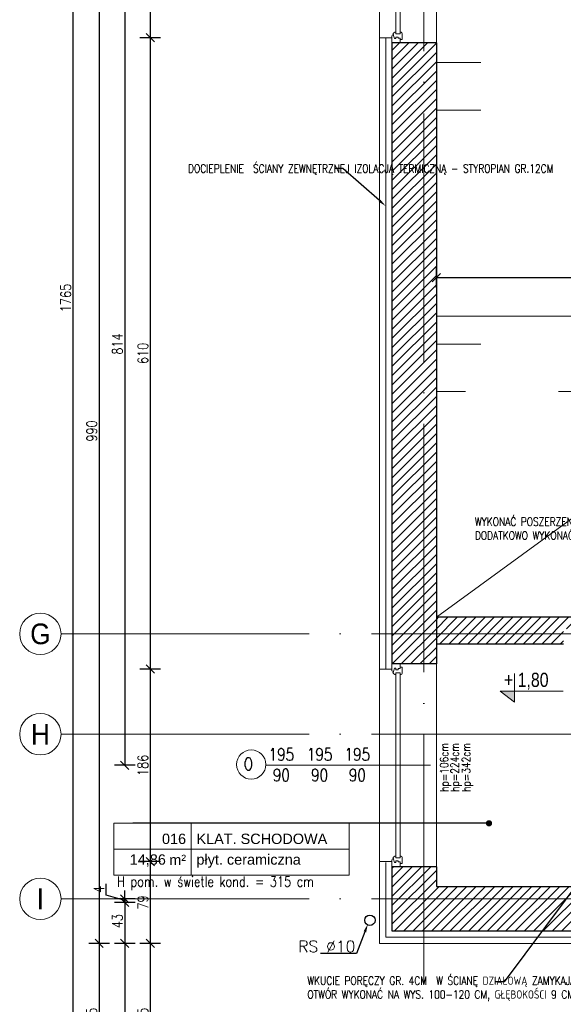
# Model space of a CAD drawing. Header units: millimetres. Extents: x -66901 to 936319, y -323998 to 488548.
# Tile 28 of 84: x 724230 to 729486, y 71833 to 81346. Entities that reach past the tile are written whole.
import ezdxf
from ezdxf import colors
from ezdxf.entities.mleader import LeaderData, LeaderLine
from ezdxf.enums import TextEntityAlignment as Align
from ezdxf.lldxf.tags import DXFTag
from ezdxf.math import Vec2, Vec3

# ---------------------------------------------------------------- set-up
doc = ezdxf.new("R2010")
doc.units = ezdxf.units.MM
doc.header["$LTSCALE"] = 5
doc.header["$MEASUREMENT"] = 0
for name, pattern in [('ACAD_ISO03W100', [30, 12, -18]), ('ACAD_ISO04W100', [30, 24, -3, 0, -3]), ('Osie$0$CONTINOUS', [0])]:
    doc.linetypes.add(name, pattern=pattern)
for name, color, linetype, lineweight, true_color in [('A_DZIAŁOWA_PROJEKTOWANE', 7, 'Continuous', 18, 0x007cb0), ('A_HATCH', 7, 'Continuous', 5, 0x999999), ('A_IZOLEACJA TERMI_PROJEKTOWANA', 7, 'Continuous', 15, 0x6093ac)]:
    doc.layers.add(name, color=color, linetype=linetype, lineweight=lineweight, true_color=true_color)
for name, color, linetype, lineweight in [('A_KONST_ISTNIEJĄCE', 83, 'Continuous', 25), ('A_OPISY', 44, 'Continuous', 9), ('A_OSIE KONSTRUKCYJNE', 150, 'ACAD_ISO04W100', 5), ('A_STOLARKA OKIENNA', 141, 'Continuous', 15), ('A_WIDOK', 141, 'Continuous', 13), ('A_WIDOK-NAD', 221, 'DASHED', 13), ('A_WYMIAROWANIE', 7, 'Continuous', 9)]:
    doc.layers.add(name, color=color, linetype=linetype, lineweight=lineweight)
doc.layers.add('A_NIEWIDOCZNE  POMOCNICZE', color=252, linetype='ACAD_ISO03W100', lineweight=5, plot=False)
doc.layers.add('A_RYNNY', color=71, linetype='Continuous')
doc.layers.add('K-S$UPY', color=4, linetype='Continuous')
doc.styles.add('APLUS', font='arial.ttf', dxfattribs={"width": 0.6})
doc.styles.add('ARIAL', font='arial.ttf')
doc.styles.add('DEMIURG_100_opisy', font='arial.ttf', dxfattribs={"width": 0.9, "height": 20})
doc.styles.get("Standard").update_dxf_attribs({"font": 'simplex.shx', "width": 0.8})
doc.linetypes.add('BATTING', pattern='A,0.0001,-0.1,[134,ltypeshp.shx,S=0.1,R=0,X=-0.1,Y=0],-0.2,[134,ltypeshp.shx,S=0.1,R=180,X=0.1,Y=0],-0.1', length=0.4001)
tags = doc.linetypes.add('DASHED', pattern=[0.75, 0.5, -0.25]).pattern_tags.tags
tags[6:7] = [DXFTag(74, 4), DXFTag(75, 0), DXFTag(340, '0'), DXFTag(46, 1.0), DXFTag(50, 0.0), DXFTag(44, 0.0), DXFTag(45, 0.0)]
tags[4:5] = [DXFTag(74, 4), DXFTag(75, 0), DXFTag(340, '0'), DXFTag(46, 1.0), DXFTag(50, 0.0), DXFTag(44, 0.0), DXFTag(45, 0.0)]
doc.dimstyles.new('1 do 100', dxfattribs={"dimtxt": 10, "dimasz": 8, "dimexe": 10, "dimexo": 10, "dimgap": 2, "dimtad": 1, "dimdec": 0, "dimtxsty": 'Standard', "dimblk": 'OBLIQUE', "dimcen": 2.5, "dimadec": 0, "dimazin": 0, "dimtfac": 1, "dimtdec": 0, "dimtmove": 0, "dimatfit": 3, "dimldrblk": 'OBLIQUE', "dimfxl": 10, "dimfxlon": 1, "dimarcsym": 0})
pattern_1 = [(45, (-15049.4887, -19245.573), (-4.490128, 4.490128), [])]

# ---------------------------------------------------------------- blocks, each defined once
blk = doc.blocks.new('*U604')
for p, q in [((-28, 0), (-28, -8)), ((-28, 0), (-21.32, 0)), ((-28, 0), (-28, -8)), ((-21.32, 0), (-20.74, -1.55)), ((161.32, 0), (160.74, -1.55)), ((168, 0), (161.32, 0)), ((168, 0), (168, -8)), ((-28, -8), (-24.8, -8)), ((-24.8, -8), (-24.8, -9.92)), ((-24.8, -8), (-23.41, -8)), ((-23.76, -2.4), (-20.74, -1.55)), ((-23.76, -3.73), (-23.76, -2.4)), ((-22.39, -3.73), (-23.76, -3.73)), ((-23.41, -8), (-23.41, -6.06)), ((-23.41, -6.06), (-22.39, -6.06)), ((-22.39, -6.06), (-22.39, -3.73)), ((-20.74, -1.55), (-19.89, -1.55)), ((-19.89, -1.55), (-19.99, -1.01)), ((-19.25, -7.98), (-19.25, -3.66)), ((-19.25, -3.66), (-17.62, -3.66)), ((-17.66, -7.98), (-19.25, -7.98)), ((-17.66, -9.03), (-17.66, -7.98)), ((159.25, -3.66), (157.62, -3.66)), ((157.66, -9.03), (157.66, -7.98)), ((157.66, -7.98), (159.25, -7.98)), ((159.25, -7.98), (159.25, -3.66)), ((159.89, -1.55), (159.99, -1.01)), ((160.74, -1.55), (159.89, -1.55)), ((163.76, -2.4), (160.74, -1.55)), ((162.39, -6.06), (162.39, -3.73)), ((162.39, -3.73), (163.76, -3.73)), ((163.41, -6.06), (162.39, -6.06)), ((163.41, -8), (163.41, -6.06)), ((164.8, -8), (163.41, -8)), ((163.76, -3.73), (163.76, -2.4)), ((168, -8), (164.8, -8)), ((164.8, -8), (164.8, -9.92)), ((-24.8, -9.92), (-18.94, -9.92)), ((164.8, -9.92), (158.94, -9.92))]:
    blk.add_line(p, q)
blk.add_lwpolyline([(-19.25, -3.66), (159.25, -3.66), (159.25, -7.98), (-19.25, -7.98)], close=True)
for centre, radius, start, end in [((-20.13, -3.52), 2.51, 356.81051, 86.81051), ((-19.03, -8.42), 1.5, 273.35533, 335.68535), ((160.13, -3.52), 2.51, 93.18949, 183.18949), ((159.03, -8.42), 1.5, 204.31465, 266.64467)]:
    blk.add_arc(centre, radius, start, end)
blk = doc.blocks.new('*U606')
for p, q in [((-26, 0), (-26, -8)), ((-26, 0), (-19.32, 0)), ((-26, 0), (-26, -8)), ((-19.32, 0), (-18.74, -1.55)), ((199.32, 0), (198.74, -1.55)), ((206, 0), (199.32, 0)), ((206, 0), (206, -8)), ((-26, -8), (-22.8, -8)), ((-22.8, -8), (-22.8, -9.92)), ((-22.8, -8), (-21.41, -8)), ((-21.76, -2.4), (-18.74, -1.55)), ((-21.76, -3.73), (-21.76, -2.4)), ((-20.39, -3.73), (-21.76, -3.73)), ((-21.41, -8), (-21.41, -6.06)), ((-21.41, -6.06), (-20.39, -6.06)), ((-20.39, -6.06), (-20.39, -3.73)), ((-18.74, -1.55), (-17.89, -1.55)), ((-17.89, -1.55), (-17.99, -1.01)), ((-17.25, -7.98), (-17.25, -3.66)), ((-17.25, -3.66), (-15.62, -3.66)), ((-15.66, -7.98), (-17.25, -7.98)), ((-15.66, -9.03), (-15.66, -7.98)), ((197.25, -3.66), (195.62, -3.66)), ((195.66, -9.03), (195.66, -7.98)), ((195.66, -7.98), (197.25, -7.98)), ((197.25, -7.98), (197.25, -3.66)), ((197.89, -1.55), (197.99, -1.01)), ((198.74, -1.55), (197.89, -1.55)), ((201.76, -2.4), (198.74, -1.55)), ((200.39, -6.06), (200.39, -3.73)), ((200.39, -3.73), (201.76, -3.73)), ((201.41, -6.06), (200.39, -6.06)), ((201.41, -8), (201.41, -6.06)), ((202.8, -8), (201.41, -8)), ((201.76, -3.73), (201.76, -2.4)), ((206, -8), (202.8, -8)), ((202.8, -8), (202.8, -9.92)), ((-22.8, -9.92), (-16.94, -9.92)), ((202.8, -9.92), (196.94, -9.92))]:
    blk.add_line(p, q)
blk.add_lwpolyline([(-17.25, -3.66), (197.25, -3.66), (197.25, -7.98), (-17.25, -7.98)], close=True)
for centre, radius, start, end in [((-18.13, -3.52), 2.51, 356.81051, 86.81051), ((-17.03, -8.42), 1.5, 273.35533, 335.68535), ((198.13, -3.52), 2.51, 93.18949, 183.18949), ((197.03, -8.42), 1.5, 204.31465, 266.64467)]:
    blk.add_arc(centre, radius, start, end)
blk = doc.blocks.new('*U171')
blk.add_hatch(color=256).paths.add_polyline_path([(0, 0.153), (-0.198, 0.153), (0, 0)])
blk.add_line((0, 0.153), (0, 0.4))
blk.add_lwpolyline([(0, 0.153), (0, 0), (-0.198, 0.153), (0.685, 0.153)])
at = {"style": 'APLUS', "width": 0.8}
blk.add_attdef('%%P_0.00', text='', height=0.2, dxfattribs=at).set_placement((-0.146, 0.153), align=Align.BOTTOM_LEFT)
blk = doc.blocks.new('*U221')
at = {"lineweight": 5}
for p, q in [((-75, -25), (-75, 25)), ((-75, 25), (0, 25)), ((0, 0), (0, 25)), ((0, 25), (152.71, 25)), ((152.71, 25), (152.71, -25)), ((-75, -25), (0, -25)), ((152.71, -25), (0, -25))]:
    blk.add_line(p, q, dxfattribs=at)
at = {"lineweight": 5, "ltscale": 18.5}
for p, q in [((0, 25), (0, -25)), ((-75, 0), (152.71, 0))]:
    blk.add_line(p, q, dxfattribs=at)
at = {"lineweight": 5, "ltscale": 18.5, "insert": (-5, -10.38), "char_height": 10, "attachment_point": 6, "style": 'ARIAL'}
blk.add_mtext('\\A1;m²', dxfattribs=at)
at = {"lineweight": 5, "style": 'ARIAL'}
blk.add_attdef('1NR', text='', height=10, dxfattribs=at).set_placement((-5, 5), align=Align.RIGHT)
blk.add_attdef('2POM', (5, 5), '', height=10, dxfattribs=at)
blk.add_attdef('4PL2', text='', height=10, dxfattribs=at).set_placement((-24.57, -5), align=Align.TOP_RIGHT)
blk.add_attdef('3POS', text='', height=10, dxfattribs=at).set_placement((5, -5), align=Align.TOP_LEFT)
blk = doc.blocks.new('_Dot')
at = {"color": 0, "linetype": 'ByBlock', "lineweight": -2}
blk.add_line((-0.5, 0), (-1, 0), dxfattribs=at)
at = {"color": 0, "linetype": 'ByBlock', "const_width": 0.5}
blk.add_lwpolyline([(-0.25, 0, 1), (0.25, 0, 1)], format="xyb", close=True, dxfattribs=at)
blk = doc.blocks.new('OSI')
at = {"layer": 'A_OSIE KONSTRUKCYJNE', "ltscale": 2}
for p, q in [((16364.03, 22227.01), (16364.03, 19966.92)), ((16013.11, 20824.12), (17196.12, 20824.12)), ((16013.11, 20727.12), (19027.17, 20727.12)), ((16013.11, 20568.12), (17196.12, 20568.12))]:
    blk.add_line(p, q, dxfattribs=at)
at = {"layer": 'A_OSIE KONSTRUKCYJNE', "linetype": 'Continuous'}
for centre in [(15993.11, 20824.12), (15993.11, 20727.12), (15993.11, 20568.12)]:
    blk.add_circle(centre, 20, dxfattribs=at)
at = {"layer": 'A_OSIE KONSTRUKCYJNE', "linetype": 'Osie$0$CONTINOUS', "style": 'DEMIURG_100_opisy', "width": 0.9}
for s, p in [('G', (15993.11, 20824.12)), ('H', (15993.11, 20727.12)), ('I', (15993.11, 20568.12))]:
    blk.add_text(s, height=20, dxfattribs=at).set_placement(p, align=Align.MIDDLE_CENTER)
blk = doc.blocks.new('_Oblique')
at = {"color": 0, "linetype": 'ByBlock', "lineweight": -2}
blk.add_line((-0.5, -0.5), (0.5, 0.5), dxfattribs=at)
blk = doc.blocks.new('*D446')
at = {"layer": 'A_WYMIAROWANIE', "color": 0, "lineweight": -2, "ltscale": 2, "transparency": 16777216}
for p, q in [((13281.26, 17700.97), (13281.26, 17680.97)), ((13812.26, 17700.97), (13812.26, 17680.97)), ((13281.26, 17690.97), (13812.26, 17690.97))]:
    blk.add_line(p, q, dxfattribs=at)
at = {"layer": 'Defpoints', "color": 0, "ltscale": 2, "transparency": 16777216}
for p in [(13281.26, 18149.66), (13812.26, 18149.66), (13812.26, 17690.97)]:
    blk.add_point(p, dxfattribs=at)
at = {"layer": 'A_WYMIAROWANIE', "color": 0, "lineweight": -2, "ltscale": 2, "transparency": 16777216, "xscale": 8, "yscale": 8, "zscale": 8, "rotation": 180}
blk.add_blockref('_Oblique', (13281.26, 17690.97), dxfattribs=at)
at = {"layer": 'A_WYMIAROWANIE', "color": 0, "lineweight": -2, "ltscale": 2, "transparency": 16777216, "xscale": 8, "yscale": 8, "zscale": 8}
blk.add_blockref('_Oblique', (13812.26, 17690.97), dxfattribs=at)
at = {"layer": 'A_WYMIAROWANIE', "color": 0, "ltscale": 2, "transparency": 16777216, "insert": (13546.76, 17698.08), "char_height": 10, "attachment_point": 5}
blk.add_mtext('531', dxfattribs=at)
blk = doc.blocks.new('*D455')
at = {"layer": 'A_WYMIAROWANIE', "color": 0, "lineweight": -2, "ltscale": 2, "transparency": 16777216}
for p, q in [((13281.26, 17680.5), (13281.26, 17660.5)), ((13324.26, 17680.5), (13324.26, 17660.5)), ((13281.26, 17670.5), (13324.26, 17670.5))]:
    blk.add_line(p, q, dxfattribs=at)
at = {"layer": 'Defpoints', "color": 0, "ltscale": 2, "transparency": 16777216}
for p in [(13281.26, 18149.66), (13324.26, 18140.81), (13324.26, 17670.5)]:
    blk.add_point(p, dxfattribs=at)
at = {"layer": 'A_WYMIAROWANIE', "color": 0, "lineweight": -2, "ltscale": 2, "transparency": 16777216, "xscale": 8, "yscale": 8, "zscale": 8, "rotation": 180}
blk.add_blockref('_Oblique', (13281.26, 17670.5), dxfattribs=at)
at = {"layer": 'A_WYMIAROWANIE', "color": 0, "lineweight": -2, "ltscale": 2, "transparency": 16777216, "xscale": 8, "yscale": 8, "zscale": 8}
blk.add_blockref('_Oblique', (13324.26, 17670.5), dxfattribs=at)
at = {"layer": 'A_WYMIAROWANIE', "color": 0, "ltscale": 2, "transparency": 16777216, "insert": (13302.76, 17677.61), "char_height": 10, "attachment_point": 5}
blk.add_mtext('43', dxfattribs=at)
blk = doc.blocks.new('*D456')
at = {"layer": 'A_WYMIAROWANIE', "color": 0, "lineweight": -2, "ltscale": 2, "transparency": 16777216}
for p, q in [((13324.26, 17676.05), (13324.26, 17656.05)), ((13862.28, 17676.05), (13862.28, 17656.05)), ((13324.26, 17666.05), (13862.28, 17666.05))]:
    blk.add_line(p, q, dxfattribs=at)
at = {"layer": 'Defpoints', "color": 0, "ltscale": 2, "transparency": 16777216}
for p in [(13324.26, 18140.81), (13862.28, 18112.33), (13862.28, 17666.05)]:
    blk.add_point(p, dxfattribs=at)
at = {"layer": 'A_WYMIAROWANIE', "color": 0, "lineweight": -2, "ltscale": 2, "transparency": 16777216, "xscale": 8, "yscale": 8, "zscale": 8, "rotation": 180}
blk.add_blockref('_Oblique', (13324.26, 17666.05), dxfattribs=at)
at = {"layer": 'A_WYMIAROWANIE', "color": 0, "lineweight": -2, "ltscale": 2, "transparency": 16777216, "xscale": 8, "yscale": 8, "zscale": 8}
blk.add_blockref('_Oblique', (13862.28, 17666.05), dxfattribs=at)
at = {"layer": 'A_WYMIAROWANIE', "color": 0, "ltscale": 2, "transparency": 16777216, "insert": (13593.27, 17673.16), "char_height": 10, "attachment_point": 5}
blk.add_mtext('538', dxfattribs=at)
blk = doc.blocks.new('*D464')
at = {"layer": 'A_WYMIAROWANIE', "color": 0, "lineweight": -2, "ltscale": 2, "transparency": 16777216}
for p, q in [((13281.26, 17651.4), (13281.26, 17631.4)), ((13587.26, 17651.4), (13587.26, 17631.4)), ((13281.26, 17641.4), (13587.26, 17641.4))]:
    blk.add_line(p, q, dxfattribs=at)
at = {"layer": 'Defpoints', "color": 0, "ltscale": 2, "transparency": 16777216}
for p in [(13281.26, 18149.66), (13587.26, 18131.13), (13587.26, 17641.4)]:
    blk.add_point(p, dxfattribs=at)
at = {"layer": 'A_WYMIAROWANIE', "color": 0, "lineweight": -2, "ltscale": 2, "transparency": 16777216, "xscale": 8, "yscale": 8, "zscale": 8, "rotation": 180}
blk.add_blockref('_Oblique', (13281.26, 17641.4), dxfattribs=at)
at = {"layer": 'A_WYMIAROWANIE', "color": 0, "lineweight": -2, "ltscale": 2, "transparency": 16777216, "xscale": 8, "yscale": 8, "zscale": 8}
blk.add_blockref('_Oblique', (13587.26, 17641.4), dxfattribs=at)
at = {"layer": 'A_WYMIAROWANIE', "color": 0, "ltscale": 2, "transparency": 16777216, "insert": (13434.26, 17648.51), "char_height": 10, "attachment_point": 5}
blk.add_mtext('306', dxfattribs=at)
blk = doc.blocks.new('*D470')
at = {"layer": 'A_WYMIAROWANIE', "color": 0, "lineweight": -2, "ltscale": 2, "transparency": 16777216}
for p, q in [((13281.26, 17626.09), (13281.26, 17606.09)), ((15776.26, 17626.09), (15776.26, 17606.09)), ((13281.26, 17616.09), (15776.26, 17616.09))]:
    blk.add_line(p, q, dxfattribs=at)
at = {"layer": 'Defpoints', "color": 0, "ltscale": 2, "transparency": 16777216}
for p in [(13281.26, 18149.66), (15776.26, 18149.66), (15776.26, 17616.09)]:
    blk.add_point(p, dxfattribs=at)
at = {"layer": 'A_WYMIAROWANIE', "color": 0, "lineweight": -2, "ltscale": 2, "transparency": 16777216, "xscale": 8, "yscale": 8, "zscale": 8, "rotation": 180}
blk.add_blockref('_Oblique', (13281.26, 17616.09), dxfattribs=at)
at = {"layer": 'A_WYMIAROWANIE', "color": 0, "lineweight": -2, "ltscale": 2, "transparency": 16777216, "xscale": 8, "yscale": 8, "zscale": 8}
blk.add_blockref('_Oblique', (15776.26, 17616.09), dxfattribs=at)
at = {"layer": 'A_WYMIAROWANIE', "color": 0, "ltscale": 2, "transparency": 16777216, "insert": (14528.76, 17623.2), "char_height": 10, "attachment_point": 5}
blk.add_mtext('2495', dxfattribs=at)
blk = doc.blocks.new('*D475')
at = {"layer": 'A_WYMIAROWANIE', "color": 0, "lineweight": -2, "ltscale": 2, "transparency": 16777216}
for p, q in [((13069.54, 19246.66), (13049.54, 19246.66)), ((13059.54, 19246.66), (13059.54, 19024.66)), ((13069.54, 19024.66), (13049.54, 19024.66))]:
    blk.add_line(p, q, dxfattribs=at)
at = {"layer": 'Defpoints', "color": 0, "ltscale": 2, "transparency": 16777216}
for p in [(13281.26, 19246.66), (13059.54, 19024.66), (13281.26, 19024.66)]:
    blk.add_point(p, dxfattribs=at)
at = {"layer": 'A_WYMIAROWANIE', "color": 0, "lineweight": -2, "ltscale": 2, "transparency": 16777216, "xscale": 8, "yscale": 8, "zscale": 8}
for p, rotation in [((13059.54, 19246.66), 90), ((13059.54, 19024.66), 270)]:
    blk.add_blockref('_Oblique', p, dxfattribs=dict(at, rotation=rotation))
at = {"layer": 'A_WYMIAROWANIE', "color": 0, "ltscale": 2, "transparency": 16777216, "insert": (13052.52, 19135.66), "char_height": 10, "attachment_point": 5, "rotation": 90}
blk.add_mtext('222', dxfattribs=at)
blk = doc.blocks.new('*D476')
at = {"layer": 'A_WYMIAROWANIE', "color": 0, "lineweight": -2, "ltscale": 2, "transparency": 16777216}
for p, q in [((13069.54, 19024.66), (13049.54, 19024.66)), ((13059.54, 19024.66), (13059.54, 18414.66)), ((13069.54, 18414.66), (13049.54, 18414.66))]:
    blk.add_line(p, q, dxfattribs=at)
at = {"layer": 'Defpoints', "color": 0, "ltscale": 2, "transparency": 16777216}
for p in [(13281.26, 19024.66), (13059.54, 18414.66), (13281.26, 18414.66)]:
    blk.add_point(p, dxfattribs=at)
at = {"layer": 'A_WYMIAROWANIE', "color": 0, "lineweight": -2, "ltscale": 2, "transparency": 16777216, "xscale": 8, "yscale": 8, "zscale": 8}
for p, rotation in [((13059.54, 19024.66), 90), ((13059.54, 18414.66), 270)]:
    blk.add_blockref('_Oblique', p, dxfattribs=dict(at, rotation=rotation))
at = {"layer": 'A_WYMIAROWANIE', "color": 0, "ltscale": 2, "transparency": 16777216, "insert": (13052.44, 18719.66), "char_height": 10, "attachment_point": 5, "rotation": 90}
blk.add_mtext('610', dxfattribs=at)
blk = doc.blocks.new('*D477')
at = {"layer": 'A_WYMIAROWANIE', "color": 0, "lineweight": -2, "ltscale": 2, "transparency": 16777216}
for p, q in [((13069.54, 18414.66), (13049.54, 18414.66)), ((13059.54, 18414.66), (13059.54, 18228.66)), ((13069.54, 18228.66), (13049.54, 18228.66))]:
    blk.add_line(p, q, dxfattribs=at)
at = {"layer": 'Defpoints', "color": 0, "ltscale": 2, "transparency": 16777216}
for p in [(13281.26, 18414.66), (13059.54, 18228.66), (13281.26, 18228.66)]:
    blk.add_point(p, dxfattribs=at)
at = {"layer": 'A_WYMIAROWANIE', "color": 0, "lineweight": -2, "ltscale": 2, "transparency": 16777216, "xscale": 8, "yscale": 8, "zscale": 8}
for p, rotation in [((13059.54, 18414.66), 90), ((13059.54, 18228.66), 270)]:
    blk.add_blockref('_Oblique', p, dxfattribs=dict(at, rotation=rotation))
at = {"layer": 'A_WYMIAROWANIE', "color": 0, "ltscale": 2, "transparency": 16777216, "insert": (13052.44, 18321.66), "char_height": 10, "attachment_point": 5, "rotation": 90}
blk.add_mtext('186', dxfattribs=at)
blk = doc.blocks.new('*D478')
at = {"layer": 'A_WYMIAROWANIE', "color": 0, "lineweight": -2, "ltscale": 2, "transparency": 16777216}
for p, q in [((13069.54, 18228.66), (13049.54, 18228.66)), ((13059.54, 18228.66), (13059.54, 18149.66)), ((13069.54, 18149.66), (13049.54, 18149.66))]:
    blk.add_line(p, q, dxfattribs=at)
at = {"layer": 'Defpoints', "color": 0, "ltscale": 2, "transparency": 16777216}
for p in [(13281.26, 18228.66), (13059.54, 18149.66), (13281.26, 18149.66)]:
    blk.add_point(p, dxfattribs=at)
at = {"layer": 'A_WYMIAROWANIE', "color": 0, "lineweight": -2, "ltscale": 2, "transparency": 16777216, "xscale": 8, "yscale": 8, "zscale": 8}
for p, rotation in [((13059.54, 18228.66), 90), ((13059.54, 18149.66), 270)]:
    blk.add_blockref('_Oblique', p, dxfattribs=dict(at, rotation=rotation))
at = {"layer": 'A_WYMIAROWANIE', "color": 0, "ltscale": 2, "transparency": 16777216, "insert": (13052.44, 18189.16), "char_height": 10, "attachment_point": 5, "rotation": 90}
blk.add_mtext('79', dxfattribs=at)
blk = doc.blocks.new('*D479')
at = {"layer": 'A_WYMIAROWANIE', "color": 0, "lineweight": -2, "ltscale": 2, "transparency": 16777216}
for p, q in [((13069.54, 18149.66), (13049.54, 18149.66)), ((13059.54, 18149.66), (13059.54, 18004.66)), ((13069.54, 18004.66), (13049.54, 18004.66))]:
    blk.add_line(p, q, dxfattribs=at)
at = {"layer": 'Defpoints', "color": 0, "ltscale": 2, "transparency": 16777216}
for p in [(13281.26, 18149.66), (13059.54, 18004.66), (13617.26, 18004.66)]:
    blk.add_point(p, dxfattribs=at)
at = {"layer": 'A_WYMIAROWANIE', "color": 0, "lineweight": -2, "ltscale": 2, "transparency": 16777216, "xscale": 8, "yscale": 8, "zscale": 8}
for p, rotation in [((13059.54, 18149.66), 90), ((13059.54, 18004.66), 270)]:
    blk.add_blockref('_Oblique', p, dxfattribs=dict(at, rotation=rotation))
at = {"layer": 'A_WYMIAROWANIE', "color": 0, "ltscale": 2, "transparency": 16777216, "insert": (13052.44, 18077.16), "char_height": 10, "attachment_point": 5, "rotation": 90}
blk.add_mtext('145', dxfattribs=at)
blk = doc.blocks.new('*D486')
at = {"layer": 'A_WYMIAROWANIE', "color": 0, "lineweight": -2, "ltscale": 2, "transparency": 16777216}
for p, q in [((13044.97, 19135.66), (13024.97, 19135.66)), ((13034.97, 19135.66), (13034.97, 18321.66)), ((13044.97, 18321.66), (13024.97, 18321.66))]:
    blk.add_line(p, q, dxfattribs=at)
at = {"layer": 'Defpoints', "color": 0, "ltscale": 2, "transparency": 16777216}
for p in [(13296.92, 19135.66), (13034.97, 18321.66), (13299.08, 18321.66)]:
    blk.add_point(p, dxfattribs=at)
at = {"layer": 'A_WYMIAROWANIE', "color": 0, "lineweight": -2, "ltscale": 2, "transparency": 16777216, "xscale": 8, "yscale": 8, "zscale": 8}
for p, rotation in [((13034.97, 19135.66), 90), ((13034.97, 18321.66), 270)]:
    blk.add_blockref('_Oblique', p, dxfattribs=dict(at, rotation=rotation))
at = {"layer": 'A_WYMIAROWANIE', "color": 0, "ltscale": 2, "transparency": 16777216, "insert": (13027.87, 18728.66), "char_height": 10, "attachment_point": 5, "rotation": 90}
blk.add_mtext('814', dxfattribs=at)
blk = doc.blocks.new('*D487')
at = {"layer": 'A_WYMIAROWANIE', "color": 0, "lineweight": -2, "ltscale": 2, "transparency": 16777216}
for p, q in [((13016.97, 18196.31), (13016.97, 18207.23)), ((13034.97, 18192.66), (13034.97, 18200.66)), ((13034.97, 18190.91), (13016.97, 18196.31)), ((13044.97, 18192.66), (13024.97, 18192.66)), ((13044.97, 18189.16), (13024.97, 18189.16)), ((13034.97, 18189.16), (13034.97, 18192.66)), ((13034.97, 18189.16), (13034.97, 18192.66)), ((13034.97, 18189.16), (13034.97, 18181.16))]:
    blk.add_line(p, q, dxfattribs=at)
at = {"layer": 'Defpoints', "color": 0, "ltscale": 2, "transparency": 16777216}
for p in [(13034.97, 18192.66), (13243.14, 18192.66), (13281.26, 18189.16)]:
    blk.add_point(p, dxfattribs=at)
at = {"layer": 'A_WYMIAROWANIE', "color": 0, "lineweight": -2, "ltscale": 2, "transparency": 16777216, "xscale": 8, "yscale": 8, "zscale": 8}
for p, rotation in [((13034.97, 18192.66), 270), ((13034.97, 18189.16), 90)]:
    blk.add_blockref('_Oblique', p, dxfattribs=dict(at, rotation=rotation))
at = {"layer": 'A_WYMIAROWANIE', "color": 0, "ltscale": 2, "transparency": 16777216, "insert": (13009.97, 18201.77), "char_height": 10, "attachment_point": 5, "rotation": 90}
blk.add_mtext('4', dxfattribs=at)
blk = doc.blocks.new('*D488')
at = {"layer": 'A_WYMIAROWANIE', "color": 0, "lineweight": -2, "ltscale": 2, "transparency": 16777216}
for p, q in [((13044.97, 18192.66), (13024.97, 18192.66)), ((13034.97, 18192.66), (13034.97, 18149.66)), ((13044.97, 18149.66), (13024.97, 18149.66))]:
    blk.add_line(p, q, dxfattribs=at)
at = {"layer": 'Defpoints', "color": 0, "ltscale": 2, "transparency": 16777216}
for p in [(13243.14, 18192.66), (13034.97, 18149.66), (13281.26, 18149.66)]:
    blk.add_point(p, dxfattribs=at)
at = {"layer": 'A_WYMIAROWANIE', "color": 0, "lineweight": -2, "ltscale": 2, "transparency": 16777216, "xscale": 8, "yscale": 8, "zscale": 8}
for p, rotation in [((13034.97, 18192.66), 90), ((13034.97, 18149.66), 270)]:
    blk.add_blockref('_Oblique', p, dxfattribs=dict(at, rotation=rotation))
at = {"layer": 'A_WYMIAROWANIE', "color": 0, "ltscale": 2, "transparency": 16777216, "insert": (13027.86, 18171.16), "char_height": 10, "attachment_point": 5, "rotation": 90}
blk.add_mtext('43', dxfattribs=at)
blk = doc.blocks.new('*D489')
at = {"layer": 'A_WYMIAROWANIE', "color": 0, "lineweight": -2, "ltscale": 2, "transparency": 16777216}
for p, q in [((13044.97, 18149.66), (13024.97, 18149.66)), ((13034.97, 18149.66), (13034.97, 17917.66)), ((13044.97, 17917.66), (13024.97, 17917.66))]:
    blk.add_line(p, q, dxfattribs=at)
at = {"layer": 'Defpoints', "color": 0, "ltscale": 2, "transparency": 16777216}
for p in [(13281.26, 18149.66), (13034.97, 17917.66), (13952.52, 17917.66)]:
    blk.add_point(p, dxfattribs=at)
at = {"layer": 'A_WYMIAROWANIE', "color": 0, "lineweight": -2, "ltscale": 2, "transparency": 16777216, "xscale": 8, "yscale": 8, "zscale": 8}
for p, rotation in [((13034.97, 18149.66), 90), ((13034.97, 17917.66), 270)]:
    blk.add_blockref('_Oblique', p, dxfattribs=dict(at, rotation=rotation))
at = {"layer": 'A_WYMIAROWANIE', "color": 0, "ltscale": 2, "transparency": 16777216, "insert": (13027.86, 18033.66), "char_height": 10, "attachment_point": 5, "rotation": 90}
blk.add_mtext('232', dxfattribs=at)
blk = doc.blocks.new('*D494')
at = {"layer": 'A_WYMIAROWANIE', "color": 0, "lineweight": -2, "ltscale": 2, "transparency": 16777216}
for p, q in [((13020.18, 19139.66), (13000.18, 19139.66)), ((13010.18, 19139.66), (13010.18, 18149.66)), ((13020.18, 18149.66), (13000.18, 18149.66))]:
    blk.add_line(p, q, dxfattribs=at)
at = {"layer": 'Defpoints', "color": 0, "ltscale": 2, "transparency": 16777216}
for p in [(13181.82, 19139.66), (13010.18, 18149.66), (13281.26, 18149.66)]:
    blk.add_point(p, dxfattribs=at)
at = {"layer": 'A_WYMIAROWANIE', "color": 0, "lineweight": -2, "ltscale": 2, "transparency": 16777216, "xscale": 8, "yscale": 8, "zscale": 8}
for p, rotation in [((13010.18, 19139.66), 90), ((13010.18, 18149.66), 270)]:
    blk.add_blockref('_Oblique', p, dxfattribs=dict(at, rotation=rotation))
at = {"layer": 'A_WYMIAROWANIE', "color": 0, "ltscale": 2, "transparency": 16777216, "insert": (13003.07, 18644.66), "char_height": 10, "attachment_point": 5, "rotation": 90}
blk.add_mtext('990', dxfattribs=at)
blk = doc.blocks.new('*D495')
at = {"layer": 'A_WYMIAROWANIE', "color": 0, "lineweight": -2, "ltscale": 2, "transparency": 16777216}
for p, q in [((13020.18, 18149.66), (13000.18, 18149.66)), ((13010.18, 18149.66), (13010.18, 18004.66)), ((13020.18, 18004.66), (13000.18, 18004.66))]:
    blk.add_line(p, q, dxfattribs=at)
at = {"layer": 'Defpoints', "color": 0, "ltscale": 2, "transparency": 16777216}
for p in [(13281.26, 18149.66), (13010.18, 18004.66), (13677.26, 18004.66)]:
    blk.add_point(p, dxfattribs=at)
at = {"layer": 'A_WYMIAROWANIE', "color": 0, "lineweight": -2, "ltscale": 2, "transparency": 16777216, "xscale": 8, "yscale": 8, "zscale": 8}
for p, rotation in [((13010.18, 18149.66), 90), ((13010.18, 18004.66), 270)]:
    blk.add_blockref('_Oblique', p, dxfattribs=dict(at, rotation=rotation))
at = {"layer": 'A_WYMIAROWANIE', "color": 0, "ltscale": 2, "transparency": 16777216, "insert": (13003.07, 18077.16), "char_height": 10, "attachment_point": 5, "rotation": 90}
blk.add_mtext('145', dxfattribs=at)
blk = doc.blocks.new('*D499')
at = {"layer": 'A_WYMIAROWANIE', "color": 0, "lineweight": -2, "ltscale": 2, "transparency": 16777216}
for p, q in [((12994.99, 19655.66), (12974.99, 19655.66)), ((12984.99, 17890.66), (12984.99, 19655.66)), ((12994.99, 17890.66), (12974.99, 17890.66))]:
    blk.add_line(p, q, dxfattribs=at)
at = {"layer": 'Defpoints', "color": 0, "ltscale": 2, "transparency": 16777216}
for p in [(12984.99, 19655.66), (13281.26, 19655.66), (13975.26, 17890.66)]:
    blk.add_point(p, dxfattribs=at)
at = {"layer": 'A_WYMIAROWANIE', "color": 0, "lineweight": -2, "ltscale": 2, "transparency": 16777216, "xscale": 8, "yscale": 8, "zscale": 8}
for p, rotation in [((12984.99, 19655.66), 90), ((12984.99, 17890.66), 270)]:
    blk.add_blockref('_Oblique', p, dxfattribs=dict(at, rotation=rotation))
at = {"layer": 'A_WYMIAROWANIE', "color": 0, "ltscale": 2, "transparency": 16777216, "insert": (12977.88, 18773.16), "char_height": 10, "attachment_point": 5, "rotation": 90}
blk.add_mtext('1765', dxfattribs=at)
blk = doc.blocks.new('*D567')
at = {"layer": 'A_WYMIAROWANIE', "color": 0, "lineweight": -2, "ltscale": 2, "transparency": 16777216}
for p, q in [((13336.26, 18782.89), (13336.26, 18802.89)), ((13735.26, 18782.89), (13735.26, 18802.89)), ((13336.26, 18792.89), (13735.26, 18792.89))]:
    blk.add_line(p, q, dxfattribs=at)
at = {"layer": 'Defpoints', "color": 0, "ltscale": 2, "transparency": 16777216}
for p in [(13735.26, 18792.89), (13336.26, 18755.66), (13735.26, 18755.66)]:
    blk.add_point(p, dxfattribs=at)
at = {"layer": 'A_WYMIAROWANIE', "color": 0, "lineweight": -2, "ltscale": 2, "transparency": 16777216, "xscale": 8, "yscale": 8, "zscale": 8, "rotation": 180}
blk.add_blockref('_Oblique', (13336.26, 18792.89), dxfattribs=at)
at = {"layer": 'A_WYMIAROWANIE', "color": 0, "lineweight": -2, "ltscale": 2, "transparency": 16777216, "xscale": 8, "yscale": 8, "zscale": 8}
blk.add_blockref('_Oblique', (13735.26, 18792.89), dxfattribs=at)
at = {"layer": 'A_WYMIAROWANIE', "color": 0, "ltscale": 2, "transparency": 16777216, "insert": (13535.76, 18800), "char_height": 10, "attachment_point": 5}
blk.add_mtext('399', dxfattribs=at)
blk = doc.blocks.new('A$C704C2890')
at = {"layer": 'A_HATCH'}
h = blk.add_hatch(dxfattribs=at)
h.set_pattern_fill('ANSI31', color=256, scale=2)
h.set_pattern_definition(pattern_1)
h.paths.add_polyline_path([(1467, -1237), (865, -1237), (865, -584), (822, -584), (822, -1280), (1467, -1280)])
h.paths.add_polyline_path([(820, -584), (793, -584), (793, -875), (778, -875), (778, -1244), (635, -1244), (635, -1287), (820, -1287)])
h.paths.add_polyline_path([(865, -300), (793, -300), (793, -356), (865, -356)])
h.paths.add_polyline_path([(865, -5), (822, -5), (822, -70), (865, -70)])
h.paths.add_polyline_path([(822, -5), (793, -5), (793, -70), (822, -70)])
h.paths.add_polyline_path([(893, 38), (822, 38), (822, 43), (647.04, 43), (647.04, 35), (647, 0), (779, 0), (779, -5), (893, -5)])
h.paths.add_polyline_path([(1174, 38), (1130, 38), (1130, 30), (1130, -5), (1174, -5)])
h.paths.add_polyline_path([(421, 43), (370, 43), (370, 35), (370, 0), (421, 0)])
h.paths.add_polyline_path([(144, 43), (-43, 43), (-43, -73), (-35, -73), (0, -73), (0, 0), (144, 0)])
h.paths.add_polyline_path([(0, -293), (-43, -293), (-43, -349), (-35, -349), (0, -349)])
h.paths.add_polyline_path([(0, -581), (-43, -581), (-43, -1181), (0, -1181)])
h.paths.add_polyline_path([(476, -1396), (0, -1396), (0, -1377), (-43, -1377), (-43, -1439), (476, -1439), (476, -1427.08)])
h.paths.add_polyline_path([(678, -1396), (654, -1396), (635, -1396), (576, -1396), (576, -1439), (678, -1439)])
h = blk.add_hatch(dxfattribs=at)
h.set_pattern_fill('ANSI31', color=256, scale=2)
h.set_pattern_definition(pattern_1)
h.paths.add_polyline_path([(836, -1405), (802, -1405), (802, -1439), (836, -1439)])
h.paths.add_polyline_path([(778, -1136), (615, -1136), (615, -1162), (634.92, -1162), (645, -1162), (645, -1152), (778, -1152)])
h.paths.add_polyline_path([(123, -1162), (123, -1147), (515, -1147), (515, -1162), (515, -1136), (0, -1136), (0, -1162)])
at = {"layer": 'A_IZOLEACJA TERMI_PROJEKTOWANA', "ltscale": 2}
for p, q in [((-43, -576), (-55, -576)), ((-43, -1186), (-55, -1186)), ((-43, -1372), (-55, -1372))]:
    blk.add_line(p, q, dxfattribs=at)
for points in [[(-55, -1186), (-55, -576)], [(476, -1451), (-55, -1451), (-55, -1372)]]:
    blk.add_lwpolyline(points, dxfattribs=at)
at = {"layer": 'A_IZOLEACJA TERMI_PROJEKTOWANA', "linetype": 'BATTING', "ltscale": 14}
for points in [[(-49, -1186), (-49, -576)], [(476, -1445), (-49, -1445), (-49, -1372.84)]]:
    blk.add_lwpolyline(points, dxfattribs=at)
at = {"layer": 'A_KONST_ISTNIEJĄCE', "ltscale": 2}
for p, q in [((0, -581), (-43, -581)), ((515, -1136), (0, -1136)), ((123, -1162), (0, -1162)), ((0, -1181), (-43, -1181)), ((0, -1377), (-43, -1377))]:
    blk.add_line(p, q, dxfattribs=at)
for points in [[(-43, -581), (-43, -1181)], [(0, -581), (0, -1181)], [(-43, -1377), (-43, -1439), (476, -1439)], [(0, -1377), (0, -1396), (476, -1396)]]:
    blk.add_lwpolyline(points, dxfattribs=at)
at = {"layer": 'A_NIEWIDOCZNE  POMOCNICZE', "ltscale": 2}
blk.add_lwpolyline([(778, -1136), (778, -875), (793, -875), (793, -5), (779, -5), (779, 0), (0, 0), (0, -1136), (778, -1136)], dxfattribs=at)
at = {"layer": 'A_OPISY', "transparency": 33554559}
blk.add_line((0, -1136), (399, -845), dxfattribs=at)
at = {"layer": 'A_OPISY', "color": 144, "transparency": 33554559}
blk.add_line((-5.55, -1279), (-164.95, -1279), dxfattribs=at)
blk.add_circle((-179.08, -1278.23), 14.15, dxfattribs=at)
at = {"layer": 'A_RYNNY'}
blk.add_circle((-64.27, -1428.76), 5, dxfattribs=at)
at = {"layer": 'A_WIDOK', "ltscale": 2}
for p, q in [((0, -581), (0, -349)), ((-55, -576), (-55, -354)), ((-55, -1372), (-55, -1186)), ((0, -1181), (0, -1377))]:
    blk.add_line(p, q, dxfattribs=at)
blk.add_lwpolyline([(0, -845), (399, -845), (399, -1136)], dxfattribs=at)
at = {"layer": 'A_WIDOK-NAD', "linetype": 'ACAD_ISO03W100'}
for p, q in [((793, -600), (0, -600)), ((793, -646), (0, -646)), ((793, -872), (0, -872)), ((778, -918), (0, -918))]:
    blk.add_line(p, q, dxfattribs=at)
at = {"layer": 'A_OPISY', "transparency": 33554687, "xscale": 68.67492864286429, "yscale": 68.67492864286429, "zscale": 68.67492864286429, "rotation": 1.435389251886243e-05}
blk.add_blockref('*U171', (75.37, -1217.91), dxfattribs=at).add_auto_attribs({'%%P_0.00': '+ 1,80'})
at = {"layer": 'A_OPISY'}
blk.add_blockref('*U221', (-237.01, -1360.02), dxfattribs=at).add_auto_attribs({'1NR': '016', '2POM': 'KLAT. SCHODOWA', '3POS': 'płyt. ceramiczna', '4PL2': '14,86'})
at = {"layer": 'A_OSIE KONSTRUKCYJNE'}
blk.add_blockref('OSI', (-16376.03, -21976.12), dxfattribs=at)
at = {"layer": 'A_STOLARKA OKIENNA', "transparency": 33554559, "xscale": -1, "rotation": 90}
for name, p in [('*U606', (-43, -375)), ('*U604', (-43, -1209))]:
    blk.add_blockref(name, p, dxfattribs=at)
at = {"layer": 'A_OPISY'}
blk.add_text('RS %%C10', height=11, dxfattribs=at).set_placement((-133.55, -1459.53))
at = {"layer": 'A_OPISY', "transparency": 33554559, "char_height": 8, "width": 44.3905, "attachment_point": 5, "rotation": 90.4248}
for s, insert in [('hp=106cm', (8.88, -1281.14)), ('hp=224cm', (19.05, -1281.14)), ('hp=342cm', (30.08, -1281.14))]:
    blk.add_mtext(s, dxfattribs=dict(at, insert=insert))
at = {"layer": 'A_OPISY', "color": 144, "transparency": 33554559, "char_height": 12, "width": 44.3905, "attachment_point": 5}
for insert in [(-149.89, -1278.45), (-112.92, -1278.45), (-76.46, -1278.45)]:
    blk.add_mtext('195\\P90', dxfattribs=dict(at, insert=insert))
at = {"layer": 'A_OPISY', "color": 144, "transparency": 33554559, "insert": (-181.78, -1277.69), "char_height": 12, "width": 44.3905, "attachment_point": 5, "rotation": 0.4248}
blk.add_mtext('O', dxfattribs=at)
at = {"layer": 'A_OPISY', "insert": (-308.82, -1386.27), "char_height": 10, "width": 254.3544, "attachment_point": 1}
blk.add_mtext('H pom. w świetle kond. = 315 cm', dxfattribs=at)
at = {"layer": 'A_OPISY'}
for tag, p in [('90+15', (1523.57, -388.18)), ('200', (1523.57, -407.04))]:
    blk.add_attdef(tag, p, '', height=9.86, dxfattribs=at)
blk.add_attdef('OZ', (1572.64, -382.31), '', height=9.86, rotation=270, dxfattribs=at)
at = {"layer": 'A_WYMIAROWANIE', "ltscale": 2}
for base, p1, p2, picture, middle, set_off in [((-351.27, 55), (639, -1710), (-55, 55), '*D499', (-358.38, -827.5), (-13336.26, -19600.66)), ((-276.71, -576), (-55, -354), (-55, -576), '*D475', (-283.74, -465), (-13336.26, -19600.66)), ((-326.08, -1451), (-154.44, -461), (-55, -1451), '*D494', (-333.18, -956), (-13336.26, -19600.66)), ((-301.29, -1279), (-39.34, -465), (-37.18, -1279), '*D486', (-308.39, -872), (-13336.26, -19600.66)), ((-276.71, -1186), (-55, -576), (-55, -1186), '*D476', (-283.82, -881), (-13336.26, -19600.66)), ((-276.71, -1372), (-55, -1186), (-55, -1372), '*D477', (-283.82, -1279), (-13336.26, -19600.66)), ((-276.71, -1451), (-55, -1372), (-55, -1451), '*D478', (-283.82, -1411.5), (-13336.26, -19600.66)), ((-301.28723407, -1408), (-55, -1411.5), (-93.12085736, -1408), '*D487', (-326.28723407, -1402.35), (-13336.25854956, -19600.66011344)), ((-301.29, -1451), (-93.12, -1408), (-55, -1451), '*D488', (-308.4, -1429.5), (-13336.26, -19600.66)), ((-326.08, -1596), (-55, -1451), (341, -1596), '*D495', (-333.18, -1523.5), (-13336.26, -19600.66)), ((-301.29, -1683), (-55, -1451), (616.27, -1683), '*D489', (-308.4, -1567), (-13336.26, -19600.66)), ((-276.71, -1596), (-55, -1451), (281, -1596), '*D479', (-283.82, -1523.5), (-13336.26, -19600.66))]:
    dim = blk.add_linear_dim(base=base, p1=p1, p2=p2, angle=90, dimstyle='1 do 100', override={"dimtmove": 1}, dxfattribs=at)
    dim.commit()
    dim.dimension.update_dxf_attribs({"geometry": picture, "text_midpoint": middle, "insert": set_off})
for base, p1, p2, picture, middle in [((399, -807.77), (0, -845), (399, -845), '*D567', (199.5, -800.66)), ((476, -1909.69), (-55, -1451), (476, -1451), '*D446', (210.5, -1902.58)), ((-12, -1930.16), (-55, -1451), (-12, -1459.85), '*D455', (-33.5, -1923.05)), ((251, -1959.26), (-55, -1451), (251, -1469.53), '*D464', (98, -1952.15)), ((2440, -1984.57), (-55, -1451), (2440, -1451), '*D470', (1192.5, -1977.46))]:
    dim = blk.add_linear_dim(base=base, p1=p1, p2=p2, dimstyle='1 do 100', dxfattribs=at)
    dim.commit()
    dim.dimension.update_dxf_attribs({"geometry": picture, "text_midpoint": middle, "insert": (-13336.26, -19600.66)})
dim = blk.add_linear_dim(base=(526.02, -1934.61), p1=(-12, -1459.85), p2=(526.02, -1488.33), dimstyle='1 do 100', override={"dimtmove": 1}, dxfattribs=at)
dim.commit()
dim.dimension.update_dxf_attribs({"geometry": '*D456', "text_midpoint": (257.01, -1927.5), "insert": (-13336.26, -19600.66)})
at = {"layer": 'A_DZIAŁOWA_PROJEKTOWANE', "ltscale": 2}
ml = blk.add_multileader_mtext('Standard', dxfattribs=at)
ml.set_content('DOCIEPLENIE  ŚCIANY ZEWNĘTRZNEJ IZOLACJĄ TERMICZNĄ - STYROPIAN GR.12CM ', color=256)
ml.set_leader_properties()
ml.build(insert=Vec2(0, 0))
ml.multileader.update_dxf_attribs({"arrow_head_size": 8})
ctx = ml.context
ctx.base_point, ctx.char_height, ctx.arrow_head_size, ctx.plane_origin = Vec3(-279.69, -702.51), 8, 8, Vec3(-199.73, -738.69)
notes = []
notes.append((ctx, [(0, (1, 1, 0), (-90.62, -702.51), (-1, 0), 8, [(0, [(-49, -738.69)], 0, [])])]))
ctx.mtext.insert, ctx.mtext.width, ctx.mtext.defined_height, ctx.mtext.flow_direction = Vec3(-240.14, -698.44), 189.5849, 56.48, 5
ml = blk.add_multileader_mtext('Standard', dxfattribs=at)
ml.set_content('WYKONAĆ POSZERZENIE BIEGU O 5CM NA CAŁEJ DŁUGOŚCI BIEGU POPRZEZ SKUCIE CZĘŚCI ŚCIANY. \\PDODATKOWO WYKONAĆ WKUCIE PORĘCZY GR. 4CM  W ŚCIANĘ, OTWÓR WYKONAĆ NA WYS. 100-120 CM, GŁĘBOKOŚCI 9CM.', color=256)
ml.set_leader_properties()
ml.build(insert=Vec2(0, 0))
ml.multileader.update_dxf_attribs({"arrow_head_size": 8})
ctx = ml.context
ctx.base_point, ctx.char_height, ctx.arrow_head_size, ctx.plane_origin = Vec3(32.85, -1044.82), 8, 8, Vec3(568.87, -1142.99)
notes.append((ctx, [(0, (1, 1, 0), (352.96, -1044.82), (-1, 0), 8, [(0, [(384.42, -1152.12)], 0, [])])]))
ctx.mtext.insert, ctx.mtext.width, ctx.mtext.defined_height, ctx.mtext.flow_direction = Vec3(37.22, -1039.65), 309.1908, 68.66, 5
ml = blk.add_multileader_mtext('Standard', dxfattribs=at)
ml.set_content('WKUCIE PORĘCZY GR. 4CM  W ŚCIANĘ DZIAŁOWĄ ZAMYKAJĄCĄ PIWNICĘ.\\POTWÓR WYKONAĆ NA WYS. 100-120 CM, GŁĘBOKOŚCI 9 CM.', color=256)
ml.set_leader_properties()
ml.build(insert=Vec2(0, 0))
ml.multileader.update_dxf_attribs({"arrow_head_size": 8})
ctx = ml.context
ctx.base_point, ctx.char_height, ctx.arrow_head_size, ctx.plane_origin = Vec3(-124.8, -1488.25), 8, 8, Vec3(191.05, -1265.41)
notes.append((ctx, [(0, (1, 1, 0), (65.48, -1488.25), (-1, 0), 8, [(0, [(223.25, -1277)], 0, [])])]))
ctx.mtext.insert, ctx.mtext.width, ctx.mtext.defined_height, ctx.mtext.flow_direction = Vec3(-124.77, -1483.08), 187.0563, 51.02, 5
at = {"layer": 'A_OPISY'}
ml = blk.add_multileader_mtext('Standard', dxfattribs=at)
ml.set_content('', color=256)
ml.set_leader_properties()
ml.set_arrow_properties(name='DOT')
ml.build(insert=Vec2(0, 0))
ml.multileader.update_dxf_attribs({"arrow_head_size": 6})
ctx = ml.context
ctx.base_point, ctx.arrow_head_size, ctx.plane_origin = Vec3(-297.49, -1335.02), 6, Vec3(-514.03, -867.31)
ctx.text_align_type = 2
notes.append((ctx, [(1, (1, 1, 0), (-278.97, -1335.02), (-1, 0), 14.52, [(0, [(50.85, -1335.02)], 0, [])])]))
ctx.mtext.insert, ctx.mtext.alignment, ctx.mtext.flow_direction = Vec3(-295.49, -1333.02), 3, 5
ml = blk.add_multileader_mtext('Standard', dxfattribs=at)
ml.set_content('', color=256)
ml.set_leader_properties()
ml.build(insert=Vec2(0, 0))
ml.multileader.update_dxf_attribs({"dogleg_length": 35, "arrow_head_size": 8})
ctx = ml.context
ctx.base_point, ctx.arrow_head_size, ctx.plane_origin = Vec3(-116.16, -1460.89), 8, Vec3(-26.65, -1438.71)
ctx.text_align_type = 2
notes.append((ctx, [(0, (1, 1, 0), (-77.16, -1460.89), (-1, 0), 35, [(0, [(-66.29, -1432.3)], 0, [])])]))
ctx.mtext.insert, ctx.mtext.alignment, ctx.mtext.flow_direction = Vec3(-114.16, -1458.89), 3, 5
for ctx, leaders in notes:
    for number, flags, end, landing, length, lines in leaders:
        leader = LeaderData()
        leader.index, (leader.has_last_leader_line, leader.has_dogleg_vector, leader.attachment_direction) = number, flags
        leader.last_leader_point, leader.dogleg_vector, leader.dogleg_length = Vec3(end), Vec3(landing), length
        for number, points, colour, breaks in lines:
            line = LeaderLine()
            line.index, line.vertices, line.color, line.breaks = number, Vec3.list(points), colors.encode_raw_color(colour), breaks
            leader.lines.append(line)
        ctx.leaders.append(leader)

msp = doc.modelspace()

# ---------------------------------------------------------------- block references
at = {"layer": 'K-S$UPY', "xscale": 10, "yscale": 10, "zscale": 10}
msp.add_blockref('A$C704C2890', (728259, 86931.848), dxfattribs=at)

doc.saveas('drawing.dxf')
